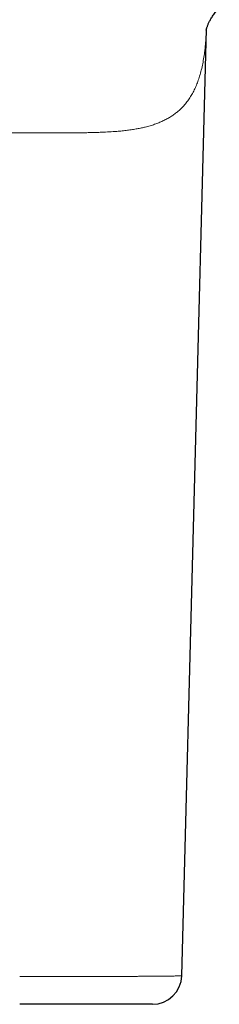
# Model space of a CAD drawing. Header units: millimetres. Extents: x 8 to 1132, y 12 to 2282.
# Tile 16 of 54: x 637 to 651, y 911 to 978. Entities that reach past the tile are written whole.
import ezdxf

# ---------------------------------------------------------------- set-up
doc = ezdxf.new("R2010")
doc.units = ezdxf.units.MM

msp = doc.modelspace()

# ---------------------------------------------------------------- linework, layer by layer
at = {"color": 7, "linetype": 'Continuous', "lineweight": 30}
msp.add_line((648.062, 912.813), (649.748, 977.408), dxfattribs=at)
msp.add_arc((646.063, 912.865), 2, 270, 358.50083, dxfattribs=at)
for points, knots in [([(649.73, 977.332), (649.73, 977.332), (649.73, 977.33), (649.731, 977.336), (649.734, 977.35), (649.739, 977.374), (649.747, 977.405), (649.758, 977.445), (649.773, 977.496), (649.794, 977.558), (649.821, 977.632), (649.853, 977.714), (649.893, 977.803), (649.939, 977.9), (649.993, 978.004), (650.055, 978.114), (650.126, 978.229), (650.208, 978.35), (650.298, 978.474), (650.401, 978.605), (650.511, 978.733), (650.588, 978.812), (650.623, 978.848)], [0, 0, 0, 0, 0.0041294, 0.0456266, 0.0872037, 0.1289712, 0.1653091, 0.2077973, 0.2514332, 0.3035858, 0.3561882, 0.4092929, 0.4629666, 0.5172815, 0.5723125, 0.6281367, 0.6848296, 0.7424633, 0.8006588, 0.8657889, 0.9402809, 1, 1, 1, 1]), ([(646.061, 910.865), (646.061, 910.865), (646.061, 910.865), (646.042, 910.865), (646.007, 910.865), (645.955, 910.865), (645.889, 910.865), (645.807, 910.865), (645.71, 910.865), (645.596, 910.865), (645.466, 910.865), (645.319, 910.865), (645.159, 910.865), (644.986, 910.865), (644.801, 910.865), (644.602, 910.865), (644.389, 910.865), (644.16, 910.865), (643.917, 910.865), (643.66, 910.865), (643.393, 910.865), (643.118, 910.865), (642.835, 910.865), (642.541, 910.865), (642.235, 910.865), (641.917, 910.865), (641.587, 910.865), (641.249, 910.865), (640.905, 910.865), (640.559, 910.865), (640.209, 910.865), (639.853, 910.865), (639.489, 910.865), (639.118, 910.865), (638.739, 910.865), (638.357, 910.865), (637.941, 910.865), (637.492, 910.865), (637.172, 910.865), (637.011, 910.865)], [0, 0, 0, 0, 0.018433, 0.045734, 0.073035, 0.099387, 0.12574, 0.152273, 0.178807, 0.205915, 0.233023, 0.260333, 0.287643, 0.314006, 0.340369, 0.366913, 0.393457, 0.420575, 0.447692, 0.475009, 0.502326, 0.528725, 0.555123, 0.581705, 0.608287, 0.635445, 0.662603, 0.689961, 0.717318, 0.743726, 0.770134, 0.796728, 0.823323, 0.850497, 0.877672, 0.905045, 0.932417, 0.966161, 1, 1, 1, 1])]:
    msp.add_open_spline(points, degree=3, knots=knots, dxfattribs=at)
at = {"color": 8, "linetype": 'Continuous', "lineweight": 0}
for points, knots in [([(649.744, 977.392), (649.742, 977.333), (649.737, 977.154), (649.72, 976.862), (649.694, 976.513), (649.662, 976.169), (649.617, 975.789), (649.556, 975.376), (649.472, 974.934), (649.371, 974.506), (649.256, 974.111), (649.13, 973.749), (648.993, 973.417), (648.839, 973.1), (648.665, 972.795), (648.471, 972.506), (648.254, 972.234), (648.016, 971.981), (647.773, 971.764), (647.533, 971.579), (647.298, 971.421), (647.048, 971.275), (646.783, 971.142), (646.504, 971.02), (646.211, 970.91), (645.903, 970.812), (645.601, 970.73), (645.309, 970.663), (645.015, 970.604), (644.697, 970.551), (644.353, 970.503), (643.999, 970.463), (643.593, 970.425), (643.132, 970.393), (642.653, 970.37), (642.206, 970.354), (641.794, 970.344), (641.374, 970.337), (640.894, 970.333), (640.351, 970.331), (639.743, 970.332), (639.123, 970.334), (638.493, 970.336), (637.853, 970.338), (637.206, 970.339), (636.555, 970.339), (629.889, 970.339), (623.324, 970.339), (616.861, 970.339), (616.399, 970.338), (615.819, 970.337), (615.124, 970.334), (614.431, 970.332), (613.814, 970.331), (613.273, 970.332), (612.803, 970.336), (612.338, 970.342), (611.878, 970.352), (611.425, 970.367), (610.978, 970.389), (610.538, 970.417), (610.118, 970.453), (609.719, 970.497), (609.338, 970.549), (608.967, 970.611), (608.606, 970.686), (608.257, 970.772), (607.92, 970.874), (607.672, 970.959), (607.542, 971.015), (607.514, 971.027)], [0, 0, 0, 0, 0.0041203, 0.0125409, 0.0209615, 0.029415, 0.0378739, 0.0494834, 0.0611289, 0.0727937, 0.084499, 0.0946363, 0.1047733, 0.1149862, 0.1251989, 0.1355974, 0.1459957, 0.1565089, 0.1670221, 0.175303, 0.183599, 0.1920116, 0.2004243, 0.2089, 0.2173759, 0.2259713, 0.2345828, 0.2415768, 0.2485789, 0.2567515, 0.2649242, 0.2731435, 0.2813629, 0.2925169, 0.3036975, 0.3122305, 0.3207635, 0.3293422, 0.337921, 0.3497909, 0.3617197, 0.373678, 0.3858317, 0.3980168, 0.4103841, 0.4227739, 0.4351776, 0.7908408, 0.7974397, 0.8040378, 0.8172633, 0.8305939, 0.843966, 0.8574219, 0.8667824, 0.8761573, 0.8856468, 0.8951362, 0.9046889, 0.9142415, 0.9239158, 0.9336075, 0.9425838, 0.9515751, 0.9606923, 0.9698094, 0.9789992, 0.9881888, 0.9975196, 1, 1, 1, 1]), ([(637.011, 912.756), (637.011, 912.756), (637.207, 912.756), (637.598, 912.756), (638.14, 912.757), (638.638, 912.757), (639.091, 912.757), (639.541, 912.758), (639.991, 912.758), (640.44, 912.759), (640.886, 912.76), (641.326, 912.761), (641.754, 912.762), (642.169, 912.763), (642.57, 912.764), (642.963, 912.765), (643.349, 912.767), (643.727, 912.768), (644.096, 912.769), (644.454, 912.771), (644.794, 912.773), (645.116, 912.774), (645.42, 912.776), (645.711, 912.778), (645.99, 912.78), (646.254, 912.782), (646.505, 912.784), (646.739, 912.786), (646.952, 912.788), (647.146, 912.79), (647.321, 912.792), (647.479, 912.795), (647.619, 912.797), (647.74, 912.799), (647.844, 912.802), (647.928, 912.804), (647.992, 912.806), (648.035, 912.809), (648.059, 912.811), (648.06, 912.812), (648.061, 912.813)], [0, 0, 0, 0, 0.000003, 0.033766, 0.067624, 0.09401, 0.120442, 0.14701, 0.173624, 0.200768, 0.227961, 0.255305, 0.2827, 0.30907, 0.335485, 0.362037, 0.388636, 0.415763, 0.44294, 0.470265, 0.497642, 0.523976, 0.550357, 0.576875, 0.60344, 0.630533, 0.657674, 0.684964, 0.712304, 0.738635, 0.765012, 0.791745, 0.818478, 0.845402, 0.872326, 0.899616, 0.926956, 0.953281, 0.979651, 1, 1, 1, 1])]:
    msp.add_open_spline(points, degree=3, knots=knots, dxfattribs=at)

doc.saveas('drawing.dxf')
